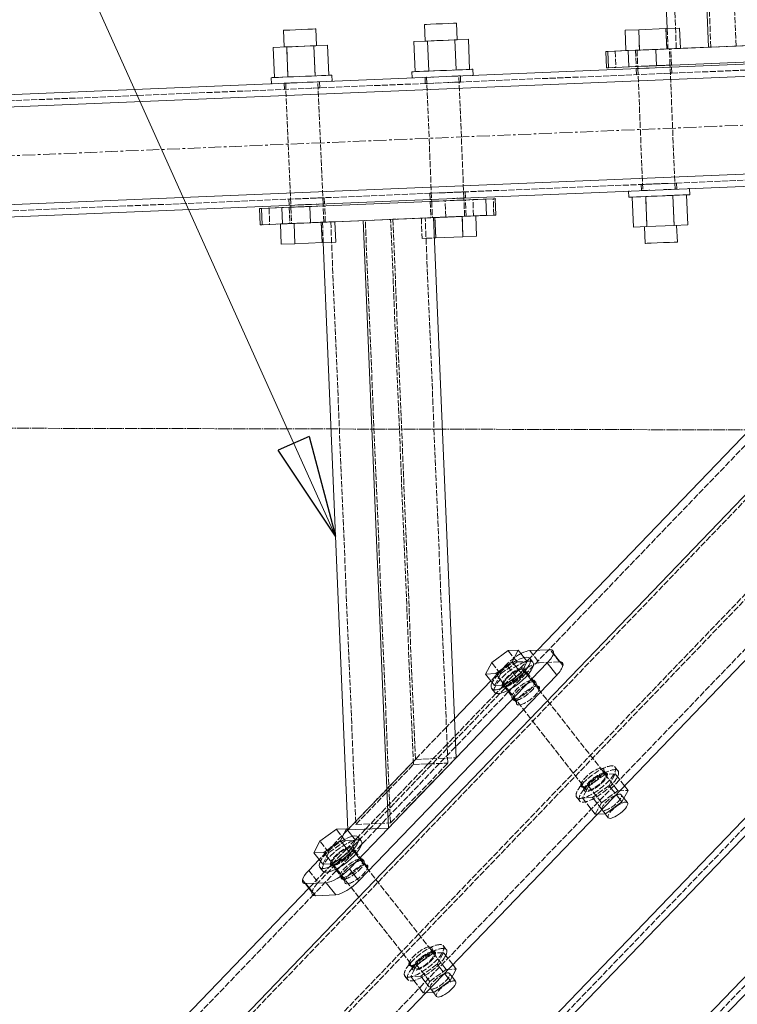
# Model space of a CAD drawing. Header units: millimetres. Extents: x -15129 to 9171, y -18789 to 5877.
# Tile 30 of 256: x -10011 to -9658, y -15051 to -14567. Entities that reach past the tile are written whole.
import ezdxf

# ---------------------------------------------------------------- set-up
doc = ezdxf.new("R2010")
doc.units = ezdxf.units.MM
for name, pattern in [('ACAD_ISO02W100', [15, 12, -3]), ('ACAD_ISO04W100', [30, 24, -3, 0, -3]), ('CENTER', [50.8, 31.75, -6.35, 6.35, -6.35])]:
    doc.linetypes.add(name, pattern=pattern)
for name, color, linetype in [('AS_Belki', 145, 'Continuous'), ('AS_Blachy', 30, 'Continuous'), ('AS_Siatki', 72, 'Continuous'), ('AS_Sruby', 9, 'Continuous')]:
    doc.layers.add(name, color=color, linetype=linetype)

msp = doc.modelspace()

# ---------------------------------------------------------------- linework, layer by layer
at = {"color": 7, "lineweight": 13}
msp.add_line((-9855.63, -14820.94), (-10036.85, -14418.1), dxfattribs=at)
at = {"color": 5, "linetype": 'CENTER', "lineweight": 13, "ltscale": 0.2}
msp.add_line((-12689.39, -14745.59, 38010), (-9311.69, -14604.71), dxfattribs=at)
at = {"color": 0, "linetype": 'ByBlock', "lineweight": -2}
for p, q in [((-9868.55, -14771.92), (-9883.75, -14778.76)), ((-9868.55, -14771.92), (-9855.63, -14820.94)), ((-9855.63, -14820.94), (-9883.75, -14778.76))]:
    msp.add_line(p, q, dxfattribs=at)
at = {"layer": 'AS_Belki', "color": 145, "linetype": 'Continuous', "lineweight": 13, "ltscale": 0.25}
for p, q in [((-9672.28, -14580.72), (-9752.97, -12645.62)), ((-9772.54, -12656.45), (-9692.68, -14571.56)), ((-9414.09, -14578.96), (-11470.05, -14664.71)), ((-9672.28, -14580.72), (-9688.99, -14581.41)), ((-11475.8, -14670.95), (-9407.84, -14584.7)), ((-11473.8, -14718.91), (-9405.84, -14632.66)), ((-9494.3, -14642.35), (-11467.55, -14724.66)), ((-9842.08, -14665.87), (-9829.64, -14964.34)), ((-9796.41, -14929.78), (-9807.47, -14664.43)), ((-9861.65, -14676.69), (-9849.62, -14965.18)), ((-10289.76, -15620.42), (-9435.24, -14731.45)), ((-10285.44, -15624.58), (-9426.76, -14731.28)), ((-9604.06, -14748.41), (-10382.25, -15557.98)), ((-9634.03, -14749.66), (-9756.45, -14877.01)), ((-10286.5, -15694.95), (-9392.15, -14764.55)), ((-10286.5, -15703.61), (-9391.98, -14773.03)), ((-10347.2, -15602.75), (-9569, -14793.18)), ((-9827.14, -14961.75), (-9796.41, -14929.78)), ((-9849.62, -14965.18), (-9829.64, -14964.34)), ((-9829.64, -14964.34), (-9827.14, -14961.75)), ((-9868.72, -14993.81), (-10386.81, -15532.79))]:
    msp.add_line(p, q, dxfattribs=at)
at = {"layer": 'AS_Belki', "color": 84, "linetype": 'ACAD_ISO02W100', "lineweight": 13, "ltscale": 0.25}
for p, q in [((-9671.18, -14580.67), (-9751.87, -12645.58)), ((-9658.75, -14580.15), (-9739.44, -12645.06)), ((-9768.44, -12656.28), (-9688.17, -14581.38)), ((-9692.68, -14571.56), (-9692.26, -14581.55)), ((-9413.96, -14581.95), (-11469.93, -14667.7)), ((-9692.26, -14581.55), (-9692.22, -14581.55)), ((-9691.61, -14581.52), (-9692.22, -14581.55)), ((-9688.99, -14581.41), (-9691.61, -14581.52)), ((-9688.17, -14581.38), (-9686.18, -14581.3)), ((-9686.18, -14581.3), (-9658.75, -14580.15)), ((-9671.18, -14580.67), (-9672.28, -14580.72)), ((-9641.76, -14579.45), (-9658.75, -14580.15)), ((-9707.85, -14591.21), (-9706.95, -14591.17)), ((-9707.09, -14591.18), (-9707.85, -14591.21)), ((-9707.85, -14591.21), (-9707.73, -14594.21)), ((-9706.95, -14591.17), (-9701.49, -14590.94)), ((-9701.49, -14590.94), (-9694.67, -14590.66)), ((-9694.67, -14590.66), (-9690.48, -14590.48)), ((-9694.54, -14593.66), (-9690.35, -14593.48)), ((-9691.24, -14590.52), (-9691.38, -14590.52)), ((-9691.25, -14593.52), (-9691.11, -14593.51)), ((-9690.48, -14590.48), (-9691.24, -14590.52)), ((-9690.35, -14593.48), (-9691.11, -14593.51)), ((-9690.35, -14593.48), (-9690.48, -14590.48)), ((-9880.89, -14598.43), (-9879.99, -14598.39)), ((-9880.12, -14598.39), (-9880.89, -14598.43)), ((-9880.89, -14598.43), (-9880.76, -14601.42)), ((-9880.12, -14598.39), (-9879.67, -14598.38)), ((-9874.53, -14598.16), (-9879.99, -14598.39)), ((-9879.42, -14598.37), (-9879.67, -14598.38)), ((-9866.6, -14597.83), (-9869.87, -14597.96)), ((-9867.7, -14597.88), (-9863.51, -14597.7)), ((-9864.41, -14597.74), (-9866.6, -14597.83)), ((-9864.27, -14597.73), (-9864.41, -14597.74)), ((-9863.51, -14597.7), (-9864.27, -14597.73)), ((-9863.39, -14600.7), (-9863.51, -14597.7)), ((-9811.66, -14595.54), (-9807.47, -14595.36)), ((-9810.77, -14595.5), (-9811.66, -14595.54)), ((-9811.66, -14595.54), (-9811.54, -14598.54)), ((-9810.78, -14598.5), (-9811.54, -14598.54)), ((-9810.64, -14598.5), (-9811.54, -14598.54)), ((-9810.64, -14598.5), (-9805.18, -14598.27)), ((-9800.52, -14598.08), (-9795.06, -14597.85)), ((-9798.48, -14594.99), (-9794.29, -14594.81)), ((-9794.17, -14597.81), (-9798.36, -14597.99)), ((-9794.29, -14594.81), (-9795.19, -14594.85)), ((-9795.06, -14597.85), (-9794.93, -14597.84)), ((-9794.17, -14597.81), (-9794.93, -14597.84)), ((-9794.17, -14597.81), (-9794.29, -14594.81)), ((-9706.83, -14594.17), (-9707.73, -14594.21)), ((-9706.96, -14594.17), (-9707.73, -14594.21)), ((-9879.86, -14601.39), (-9880.76, -14601.42)), ((-9880, -14601.39), (-9880.76, -14601.42)), ((-9863.39, -14600.7), (-9867.58, -14600.87)), ((-9864.29, -14600.74), (-9864.15, -14600.73)), ((-9863.39, -14600.7), (-9864.15, -14600.73)), ((-9863.39, -14600.7), (-9864.15, -14600.73)), ((-9411.71, -14635.91), (-11467.68, -14721.66)), ((-9808.53, -14652.46), (-9792.68, -14651.8)), ((-9796.11, -14651.94), (-9791.91, -14651.77)), ((-9792.68, -14651.8), (-9792.81, -14651.8)), ((-9792.68, -14651.8), (-9791.91, -14651.77)), ((-9791.91, -14651.77), (-9792.68, -14651.8)), ((-9791.79, -14654.76), (-9791.91, -14651.77)), ((-9705.47, -14648.16), (-9704.58, -14648.12)), ((-9704.71, -14648.13), (-9705.47, -14648.16)), ((-9704.71, -14648.13), (-9705.47, -14648.16)), ((-9705.47, -14648.16), (-9705.35, -14651.16)), ((-9705.35, -14651.16), (-9701.16, -14650.98)), ((-9704.45, -14651.12), (-9705.35, -14651.16)), ((-9704.58, -14648.12), (-9699.12, -14647.89)), ((-9699.12, -14647.89), (-9692.29, -14647.61)), ((-9688.87, -14650.47), (-9694.34, -14650.7)), ((-9692.29, -14647.61), (-9688.1, -14647.44)), ((-9692.17, -14650.61), (-9687.98, -14650.43)), ((-9688.86, -14647.47), (-9689, -14647.47)), ((-9687.98, -14650.43), (-9688.87, -14650.47)), ((-9688.86, -14647.47), (-9688.1, -14647.44)), ((-9688.1, -14647.44), (-9688.86, -14647.47)), ((-9687.98, -14650.43), (-9688.1, -14647.44)), ((-9877.61, -14655.34), (-9878.51, -14655.38)), ((-9877.75, -14655.35), (-9878.51, -14655.38)), ((-9878.51, -14655.38), (-9878.39, -14658.37)), ((-9865.33, -14654.83), (-9861.14, -14654.65)), ((-9861.9, -14654.68), (-9862.04, -14654.69)), ((-9861.9, -14654.68), (-9861.14, -14654.65)), ((-9861.14, -14654.65), (-9861.9, -14654.68)), ((-9861.01, -14657.65), (-9861.14, -14654.65)), ((-9808.39, -14652.45), (-9809.29, -14652.49)), ((-9809.29, -14652.49), (-9808.53, -14652.46)), ((-9808.53, -14652.46), (-9809.29, -14652.49)), ((-9809.29, -14652.49), (-9809.16, -14655.49)), ((-9808.26, -14655.45), (-9809.16, -14655.49)), ((-9809.16, -14655.49), (-9808.4, -14655.46)), ((-9798.15, -14655.03), (-9792.69, -14654.8)), ((-9791.79, -14654.76), (-9795.98, -14654.94)), ((-9792.69, -14654.8), (-9792.55, -14654.79)), ((-9792.55, -14654.79), (-9791.79, -14654.76)), ((-9877.49, -14658.34), (-9878.39, -14658.37)), ((-9878.39, -14658.37), (-9877.62, -14658.34)), ((-9874.2, -14658.2), (-9867.37, -14657.91)), ((-9867.37, -14657.91), (-9861.91, -14657.69)), ((-9861.01, -14657.65), (-9865.2, -14657.82)), ((-9861.91, -14657.69), (-9861.77, -14657.68)), ((-9861.77, -14657.68), (-9861.01, -14657.65)), ((-9807.47, -14664.43), (-9855.96, -14666.45)), ((-9828.64, -14961.81), (-9840.99, -14665.82)), ((-9817.38, -14933.14), (-9828.55, -14665.3)), ((-9825.96, -14665.2), (-9827.45, -14665.26)), ((-9827.45, -14665.26), (-9816.39, -14930.61)), ((-9800.4, -14932.43), (-9811.57, -14664.6)), ((-9861.4, -14666.67), (-9862.06, -14666.7)), ((-9862.06, -14666.7), (-9861.65, -14676.69)), ((-9857.97, -14666.53), (-9845.63, -14962.52)), ((-11382.16, -16761.19), (-9433.08, -14733.53)), ((-9603.8, -14750.71), (-10382, -15560.28)), ((-9630.78, -14751.84), (-9761.57, -14887.9)), ((-9394.15, -14770.95), (-11343.23, -16798.61)), ((-10349.6, -15599.69), (-9572.25, -14791.01)), ((-9599.23, -14792.13), (-9814.8, -15016.39)), ((-10377.17, -15604), (-9598.98, -14794.43)), ((-9756.45, -14877.01), (-9760.17, -14880.89)), ((-9760.17, -14880.89), (-9765.76, -14886.7)), ((-9765.76, -14886.7), (-9772.72, -14893.95)), ((-9761.95, -14888.3), (-9768.93, -14895.56)), ((-9761.57, -14887.9), (-9761.95, -14888.3)), ((-9755.37, -14895.83), (-9757.12, -14893.59)), ((-9770.72, -14897.42), (-9804.54, -14932.6)), ((-9776.75, -14898.13), (-9800.79, -14923.14)), ((-9773.12, -14894.36), (-9776.75, -14898.13)), ((-9773.12, -14894.36), (-9773.07, -14894.31)), ((-9772.86, -14894.08), (-9773.07, -14894.31)), ((-9772.72, -14893.95), (-9772.86, -14894.08)), ((-9770.35, -14897.03), (-9770.72, -14897.42)), ((-9768.93, -14895.56), (-9770.35, -14897.03)), ((-9768.4, -14900.38), (-9766.65, -14902.62)), ((-9800.79, -14923.14), (-9810.11, -14932.84)), ((-9849.62, -14965.18), (-9816.39, -14930.61)), ((-9828.64, -14961.81), (-9800.4, -14932.43)), ((-9817.38, -14933.14), (-9800.4, -14932.43)), ((-9816.39, -14930.61), (-9796.41, -14929.78)), ((-9845.63, -14962.52), (-9817.38, -14933.14)), ((-9810.11, -14932.84), (-9840.84, -14964.81)), ((-9804.54, -14932.6), (-9835.28, -14964.58)), ((-9722.07, -14938.36), (-9723.82, -14936.12)), ((-9735.1, -14942.92), (-9733.35, -14945.16)), ((-9845.63, -14962.52), (-9828.64, -14961.81)), ((-9840.84, -14964.81), (-9844.57, -14968.69)), ((-9835.28, -14964.58), (-9842.82, -14972.42)), ((-9845.97, -14970.15), (-9850.15, -14974.49)), ((-9844.57, -14968.69), (-9845.97, -14970.15)), ((-9850.15, -14974.49), (-9857.12, -14981.75)), ((-9845.97, -14975.7), (-9846.35, -14976.09)), ((-9842.82, -14972.42), (-9845.97, -14975.7)), ((-9846.35, -14976.09), (-9853.32, -14983.35)), ((-9855.12, -14985.22), (-9866.24, -14996.79)), ((-9857.52, -14982.16), (-9861.15, -14985.93)), ((-9857.47, -14982.11), (-9857.52, -14982.16)), ((-9857.25, -14981.88), (-9857.47, -14982.11)), ((-9857.12, -14981.75), (-9857.25, -14981.88)), ((-9854.74, -14984.83), (-9855.12, -14985.22)), ((-9853.32, -14983.35), (-9854.74, -14984.83)), ((-9839.77, -14983.63), (-9841.52, -14981.39)), ((-9861.15, -14985.93), (-9868.72, -14993.81)), ((-9852.8, -14988.18), (-9851.05, -14990.42)), ((-9866.24, -14996.79), (-10384.14, -15535.57)), ((-9814.8, -15016.39), (-9823.19, -15025.13)), ((-9806.47, -15026.16), (-9808.22, -15023.92)), ((-9823.19, -15025.13), (-10361.22, -15584.84)), ((-9819.5, -15030.72), (-9817.75, -15032.96))]:
    msp.add_line(p, q, dxfattribs=at)
at = {"layer": 'AS_Belki', "color": 84, "linetype": 'ACAD_ISO02W100', "lineweight": 13, "ltscale": 0.25, "extrusion": (-0.584246, 0.746219, 0.319082)}
for centre in [(16870.54, 1822.31, -5412.57), (16870.54, 1823.22, -5415.26), (16870.54, 1839.55, -5463.76), (16870.54, 1840.45, -5466.46), (16991.12, 1827.77, -5428.77), (16991.12, 1828.67, -5431.47), (16991.12, 1845, -5479.97), (16991.12, 1845.91, -5482.67)]:
    msp.add_circle(centre, 7, dxfattribs=at)
at = {"layer": 'AS_Blachy', "color": 145, "linetype": 'Continuous', "lineweight": 13, "ltscale": 0.25}
for p, q in [((-9698.2, -14581.8), (-9611.67, -14578.19)), ((-9718.18, -14582.63), (-9722.84, -14582.83)), ((-9722.84, -14582.83), (-9721.84, -14582.79)), ((-9722.84, -14582.83), (-9722.5, -14590.82)), ((-9711.85, -14582.37), (-9721.84, -14582.79)), ((-9721.84, -14582.79), (-9721.51, -14590.78)), ((-9718.18, -14582.63), (-9712.9, -14582.41)), ((-9711.85, -14582.37), (-9705.78, -14582.12)), ((-9711.85, -14582.37), (-9711.51, -14590.36)), ((-9707.33, -14582.18), (-9708.23, -14582.22)), ((-9707.46, -14582.19), (-9708.23, -14582.22)), ((-9705.78, -14582.12), (-9698.2, -14581.8)), ((-9705.78, -14582.12), (-9701.87, -14581.95)), ((-9695.04, -14581.67), (-9701.87, -14581.95)), ((-9698.2, -14581.8), (-9697.87, -14589.79)), ((-9690.85, -14581.49), (-9695.04, -14581.67)), ((-9691.61, -14581.52), (-9690.85, -14581.49)), ((-9697.87, -14589.79), (-9611.34, -14586.18)), ((-9722.5, -14590.82), (-9721.51, -14590.78)), ((-9721.51, -14590.78), (-9711.51, -14590.36)), ((-9711.51, -14590.36), (-9705.45, -14590.11)), ((-9705.45, -14590.11), (-9701.42, -14589.94)), ((-9701.42, -14589.94), (-9697.87, -14589.79)), ((-9781.79, -14655.35), (-9868.32, -14658.95)), ((-9808.22, -14656.45), (-9809.12, -14656.49)), ((-9809.12, -14656.49), (-9808.36, -14656.45)), ((-9808.22, -14656.45), (-9802.76, -14656.22)), ((-9795.94, -14655.94), (-9802.76, -14656.22)), ((-9795.94, -14655.94), (-9791.75, -14655.76)), ((-9791.75, -14655.76), (-9792.51, -14655.79)), ((-9788.12, -14655.61), (-9792.24, -14655.78)), ((-9778.13, -14655.19), (-9788.12, -14655.61)), ((-9781.79, -14655.35), (-9777.14, -14655.15)), ((-9781.46, -14663.34), (-9781.79, -14655.35)), ((-9776.8, -14663.15), (-9777.14, -14655.15)), ((-9892.96, -14659.98), (-9888.3, -14659.79)), ((-9892.96, -14659.98), (-9891.96, -14659.94)), ((-9892.96, -14659.98), (-9892.62, -14667.98)), ((-9891.96, -14659.94), (-9881.97, -14659.53)), ((-9891.96, -14659.94), (-9891.62, -14667.93)), ((-9877.58, -14659.34), (-9888.3, -14659.79)), ((-9881.97, -14659.53), (-9875.9, -14659.27)), ((-9881.97, -14659.53), (-9881.63, -14667.52)), ((-9877.45, -14659.34), (-9878.34, -14659.37)), ((-9878.34, -14659.37), (-9877.58, -14659.34)), ((-9875.9, -14659.27), (-9868.32, -14658.96)), ((-9875.9, -14659.27), (-9871.98, -14659.11)), ((-9865.16, -14658.82), (-9871.98, -14659.11)), ((-9868.32, -14658.96), (-9867.98, -14666.95)), ((-9865.16, -14658.82), (-9860.97, -14658.65)), ((-9861.73, -14658.68), (-9860.97, -14658.65)), ((-9867.98, -14666.95), (-9781.46, -14663.34)), ((-9781.46, -14663.34), (-9776.8, -14663.15)), ((-9892.62, -14667.98), (-9891.62, -14667.93)), ((-9891.62, -14667.93), (-9881.63, -14667.52)), ((-9881.63, -14667.52), (-9875.57, -14667.27)), ((-9875.57, -14667.27), (-9871.54, -14667.1)), ((-9871.54, -14667.1), (-9867.98, -14666.95)), ((-9750.23, -14876.75), (-9760.23, -14877.17)), ((-9743.9, -14884.52), (-9748.58, -14878.56)), ((-9751.63, -14883.2), (-9796.41, -14929.78)), ((-9746.96, -14889.17), (-9751.63, -14883.2)), ((-9844.15, -14990.28), (-9746.96, -14889.17)), ((-9779.3, -14892.02), (-9797.2, -14910.65)), ((-9796.41, -14929.78), (-9817.61, -14951.83)), ((-9817.61, -14951.83), (-9829.64, -14964.34)), ((-9849.62, -14965.18), (-9849.75, -14965.32)), ((-9829.64, -14964.34), (-9848.82, -14984.31)), ((-9863.7, -14979.82), (-9868.81, -14985.14)), ((-9848.82, -14984.31), (-9844.15, -14990.28)), ((-9871.87, -14989.78), (-9867.19, -14995.75)), ((-9870.21, -14991.58), (-9860.22, -14991.17)), ((-9865.53, -14997.55), (-9870.21, -14991.58)), ((-9855.54, -14997.14), (-9860.22, -14991.17)), ((-9865.53, -14997.55), (-9855.54, -14997.14))]:
    msp.add_line(p, q, dxfattribs=at)
at = {"layer": 'AS_Blachy', "color": 84, "linetype": 'ACAD_ISO02W100', "lineweight": 13, "ltscale": 0.25}
for p, q in [((-9718.18, -14582.63), (-9717.85, -14590.63)), ((-9708.23, -14582.22), (-9707.89, -14590.21)), ((-9704.04, -14582.04), (-9707.46, -14582.19)), ((-9697.21, -14581.76), (-9704.04, -14582.04)), ((-9697.21, -14581.76), (-9691.75, -14581.53)), ((-9691.61, -14581.52), (-9692.22, -14581.55)), ((-9691.75, -14581.53), (-9691.61, -14581.52)), ((-9690.52, -14589.49), (-9690.85, -14581.49)), ((-9722.5, -14590.82), (-9717.85, -14590.63)), ((-9717.85, -14590.62), (-9697.87, -14589.79)), ((-9706.99, -14590.17), (-9707.89, -14590.21)), ((-9707.89, -14590.21), (-9707.13, -14590.18)), ((-9707.13, -14590.18), (-9703.7, -14590.04)), ((-9705.45, -14590.11), (-9701.53, -14589.95)), ((-9694.71, -14589.66), (-9703.7, -14590.03)), ((-9696.88, -14589.75), (-9691.42, -14589.52)), ((-9694.71, -14589.66), (-9690.52, -14589.49)), ((-9691.42, -14589.52), (-9691.28, -14589.52)), ((-9691.28, -14589.52), (-9690.52, -14589.49)), ((-9809.12, -14656.49), (-9808.79, -14664.48)), ((-9801.77, -14656.18), (-9808.36, -14656.45)), ((-9804.93, -14656.31), (-9808.36, -14656.45)), ((-9802.76, -14656.22), (-9804.93, -14656.31)), ((-9794.19, -14655.86), (-9801.77, -14656.18)), ((-9801.44, -14664.17), (-9801.77, -14656.18)), ((-9798.11, -14656.03), (-9792.65, -14655.8)), ((-9792.24, -14655.78), (-9794.19, -14655.86)), ((-9792.51, -14655.79), (-9792.65, -14655.8)), ((-9791.41, -14663.76), (-9791.75, -14655.76)), ((-9787.79, -14663.6), (-9788.12, -14655.61)), ((-9776.9, -14655.14), (-9778.13, -14655.19)), ((-9777.8, -14663.19), (-9778.13, -14655.19)), ((-9777.14, -14655.15), (-9776.9, -14655.14)), ((-9888.3, -14659.79), (-9887.97, -14667.78)), ((-9878.34, -14659.37), (-9878.01, -14667.37)), ((-9868.32, -14658.95), (-9877.58, -14659.34)), ((-9877.58, -14659.34), (-9874.15, -14659.2)), ((-9867.33, -14658.91), (-9874.15, -14659.2)), ((-9867.33, -14658.91), (-9861.87, -14658.69)), ((-9861.87, -14658.69), (-9861.73, -14658.68)), ((-9860.64, -14666.64), (-9860.97, -14658.65)), ((-9808.79, -14664.48), (-9807.89, -14664.44)), ((-9808.79, -14664.48), (-9808.03, -14664.45)), ((-9804.6, -14664.3), (-9808.03, -14664.45)), ((-9807.89, -14664.44), (-9802.43, -14664.21)), ((-9797.77, -14664.02), (-9804.6, -14664.3)), ((-9802.43, -14664.21), (-9795.6, -14663.93)), ((-9793.86, -14663.86), (-9801.44, -14664.17)), ((-9797.77, -14664.02), (-9792.31, -14663.79)), ((-9791.41, -14663.76), (-9795.6, -14663.93)), ((-9787.79, -14663.6), (-9793.86, -14663.86)), ((-9792.31, -14663.79), (-9792.18, -14663.79)), ((-9792.18, -14663.79), (-9791.41, -14663.76)), ((-9777.8, -14663.19), (-9787.79, -14663.6)), ((-9776.8, -14663.15), (-9777.8, -14663.19)), ((-9887.97, -14667.78), (-9892.62, -14667.98)), ((-9887.97, -14667.78), (-9877.25, -14667.33)), ((-9877.11, -14667.33), (-9878.01, -14667.37)), ((-9878.01, -14667.37), (-9877.25, -14667.34)), ((-9873.82, -14667.19), (-9877.25, -14667.34)), ((-9871.65, -14667.1), (-9877.11, -14667.33)), ((-9876.25, -14667.29), (-9876.01, -14667.28)), ((-9871.65, -14667.1), (-9873.82, -14667.19)), ((-9864.83, -14666.82), (-9871.65, -14667.1)), ((-9867, -14666.91), (-9861.54, -14666.68)), ((-9860.64, -14666.64), (-9864.83, -14666.82)), ((-9861.54, -14666.68), (-9861.4, -14666.67)), ((-9861.4, -14666.67), (-9860.64, -14666.64)), ((-9760.23, -14877.17), (-9755.55, -14883.14)), ((-9745.56, -14882.72), (-9750.23, -14876.75)), ((-9771.62, -14884.03), (-9779.3, -14892.02)), ((-9766.94, -14890), (-9771.62, -14884.03)), ((-9745.56, -14882.72), (-9755.55, -14883.14)), ((-9760.91, -14888.76), (-9762.38, -14886.87)), ((-9757.71, -14892.84), (-9760.91, -14888.76)), ((-9766.94, -14890), (-9864.13, -14991.11)), ((-9773.66, -14893.67), (-9773.32, -14894.1)), ((-9773.32, -14894.1), (-9771.19, -14896.82)), ((-9771.19, -14896.82), (-9768.99, -14899.64)), ((-9797.2, -14910.65), (-9801.14, -14914.74)), ((-9801.14, -14914.74), (-9849.62, -14965.18)), ((-9849.75, -14965.32), (-9863.7, -14979.82)), ((-9845.3, -14976.56), (-9846.78, -14974.67)), ((-9842.11, -14980.64), (-9845.3, -14976.56)), ((-9868.81, -14985.14), (-9864.13, -14991.11)), ((-9858.06, -14981.46), (-9857.72, -14981.9)), ((-9857.72, -14981.9), (-9855.59, -14984.62)), ((-9855.59, -14984.62), (-9853.39, -14987.43))]:
    msp.add_line(p, q, dxfattribs=at)
at = {"layer": 'AS_Blachy', "color": 84, "linetype": 'ACAD_ISO02W100', "lineweight": 13, "ltscale": 0.25, "extrusion": (-0.584246, 0.746219, 0.319082)}
for centre in [(16870.54, 1819.59, -5404.48), (16870.54, 1822.01, -5411.67), (16991.12, 1825.04, -5420.69), (16991.12, 1827.46, -5427.88)]:
    msp.add_circle(centre, 7, dxfattribs=at)
for centre, start, end in [((16865.46, 1818.24, -5400.49), 238.9287, 293.9652), ((16865.46, 1820.66, -5407.68), 203.9652, 293.9652), ((16857.34, 1822.52, -5413.2), 158.9652, 203.9652), ((17004.32, 1826.95, -5426.34), 293.9652, 338.9652)]:
    msp.add_arc(centre, 10, start, end, dxfattribs=at)
at = {"layer": 'AS_Blachy', "color": 145, "linetype": 'Continuous', "lineweight": 13, "ltscale": 0.25, "extrusion": (-0.584246, 0.746219, 0.319082)}
for centre, start, end in [((16865.46, 1818.24, -5400.49), 203.9652, 238.9287), ((16857.34, 1820.1, -5406.02), 113.9652, 203.9652), ((16857.34, 1822.52, -5413.2), 113.9652, 158.9652), ((17004.32, 1824.53, -5419.15), 293.9652, 23.9652), ((16996.19, 1826.39, -5424.68), 23.9652, 113.9652), ((16996.19, 1828.81, -5431.87), 23.9652, 113.9652), ((17004.32, 1826.95, -5426.34), 338.9652, 23.9652)]:
    msp.add_arc(centre, 10, start, end, dxfattribs=at)
at = {"layer": 'AS_Siatki', "color": 20, "linetype": 'ACAD_ISO04W100', "lineweight": 13, "ltscale": 0.25}
msp.add_line((-11691.86, -14764.11), (41.47, -14790.66), dxfattribs=at)
at = {"layer": 'AS_Sruby', "color": 145, "linetype": 'Continuous', "lineweight": 13, "ltscale": 0.25}
for p, q in [((-9810.98, -14569.49), (-9811.98, -14569.53)), ((-9811.98, -14569.53), (-9811.64, -14577.72)), ((-9808.93, -14569.4), (-9810.98, -14569.49)), ((-9806.13, -14569.29), (-9808.93, -14569.4)), ((-9803.02, -14569.16), (-9806.13, -14569.29)), ((-9800.06, -14569.03), (-9803.02, -14569.16)), ((-9797.72, -14568.94), (-9800.06, -14569.03)), ((-9796.34, -14568.88), (-9797.72, -14568.94)), ((-9796.14, -14568.87), (-9796.34, -14568.88)), ((-9795.79, -14577.06), (-9796.14, -14568.87)), ((-9880.2, -14572.38), (-9881.21, -14572.42)), ((-9881.21, -14572.42), (-9880.87, -14580.61)), ((-9878.15, -14572.29), (-9880.2, -14572.38)), ((-9875.35, -14572.17), (-9878.15, -14572.29)), ((-9872.24, -14572.04), (-9875.35, -14572.17)), ((-9869.29, -14571.92), (-9872.24, -14572.04)), ((-9866.94, -14571.82), (-9869.29, -14571.92)), ((-9865.56, -14571.77), (-9866.94, -14571.82)), ((-9865.36, -14571.76), (-9865.56, -14571.77)), ((-9865.02, -14579.95), (-9865.36, -14571.76)), ((-9706.64, -14572.14), (-9713.32, -14572.42)), ((-9713.32, -14572.42), (-9712.9, -14582.41)), ((-9693.27, -14571.59), (-9706.64, -14572.14)), ((-9706.64, -14572.14), (-9706.22, -14582.13)), ((-9686.59, -14571.31), (-9693.27, -14571.59)), ((-9693.27, -14571.59), (-9692.86, -14581.58)), ((-9686.18, -14581.3), (-9686.59, -14571.31)), ((-9810.4, -14577.67), (-9817.08, -14577.95)), ((-9817.08, -14577.95), (-9816.47, -14592.74)), ((-9811.64, -14577.72), (-9810.64, -14577.68)), ((-9810.64, -14577.68), (-9808.58, -14577.6)), ((-9797.04, -14577.11), (-9810.4, -14577.67)), ((-9810.4, -14577.67), (-9809.78, -14592.46)), ((-9808.58, -14577.6), (-9805.79, -14577.48)), ((-9805.79, -14577.48), (-9802.68, -14577.35)), ((-9802.68, -14577.35), (-9799.72, -14577.23)), ((-9799.72, -14577.23), (-9797.38, -14577.13)), ((-9797.38, -14577.13), (-9796, -14577.07)), ((-9790.36, -14576.84), (-9797.04, -14577.11)), ((-9797.04, -14577.11), (-9796.42, -14591.9)), ((-9796, -14577.07), (-9795.79, -14577.06)), ((-9789.74, -14591.62), (-9790.36, -14576.84)), ((-9879.62, -14580.56), (-9886.3, -14580.84)), ((-9886.3, -14580.84), (-9885.69, -14595.62)), ((-9880.87, -14580.61), (-9879.86, -14580.57)), ((-9866.26, -14580), (-9879.62, -14580.56)), ((-9879.62, -14580.56), (-9879.01, -14595.35)), ((-9859.58, -14579.72), (-9866.26, -14580)), ((-9865.22, -14579.96), (-9866.26, -14580)), ((-9866.26, -14580), (-9865.64, -14594.79)), ((-9865.22, -14579.96), (-9865.02, -14579.95)), ((-9858.96, -14594.51), (-9859.58, -14579.72)), ((-9712.9, -14582.41), (-9706.22, -14582.13)), ((-9706.22, -14582.13), (-9692.86, -14581.58)), ((-9692.86, -14581.58), (-9686.18, -14581.3)), ((-9818.06, -14592.8), (-9817.93, -14595.8)), ((-9817.96, -14592.8), (-9818.06, -14592.8)), ((-9817.29, -14592.77), (-9817.96, -14592.8)), ((-9817.29, -14592.77), (-9816.08, -14592.72)), ((-9816.08, -14592.72), (-9814.37, -14592.65)), ((-9814.37, -14592.65), (-9812.23, -14592.56)), ((-9812.23, -14592.56), (-9809.73, -14592.46)), ((-9809.73, -14592.46), (-9806.98, -14592.34)), ((-9806.98, -14592.34), (-9804.08, -14592.22)), ((-9804.08, -14592.22), (-9801.15, -14592.1)), ((-9801.15, -14592.1), (-9798.28, -14591.98)), ((-9798.28, -14591.98), (-9795.61, -14591.87)), ((-9795.61, -14591.87), (-9793.22, -14591.77)), ((-9793.22, -14591.77), (-9791.21, -14591.68)), ((-9791.21, -14591.68), (-9789.66, -14591.62)), ((-9789.66, -14591.62), (-9788.63, -14591.58)), ((-9788.63, -14591.58), (-9788.15, -14591.56)), ((-9788.02, -14594.55), (-9788.15, -14591.56)), ((-9707.13, -14590.18), (-9707.09, -14591.18)), ((-9691.24, -14590.52), (-9691.28, -14589.52)), ((-9887.28, -14595.69), (-9887.15, -14598.69)), ((-9887.18, -14595.69), (-9887.28, -14595.69)), ((-9886.52, -14595.66), (-9887.18, -14595.69)), ((-9885.3, -14595.61), (-9886.52, -14595.66)), ((-9883.59, -14595.54), (-9885.3, -14595.61)), ((-9881.45, -14595.45), (-9883.59, -14595.54)), ((-9878.95, -14595.34), (-9881.45, -14595.45)), ((-9878.95, -14595.34), (-9876.2, -14595.23)), ((-9876.2, -14595.23), (-9873.3, -14595.11)), ((-9873.3, -14595.11), (-9870.37, -14594.99)), ((-9870.37, -14594.99), (-9867.51, -14594.87)), ((-9867.51, -14594.87), (-9864.83, -14594.75)), ((-9864.83, -14594.75), (-9862.44, -14594.65)), ((-9862.44, -14594.65), (-9860.43, -14594.57)), ((-9860.43, -14594.57), (-9858.88, -14594.51)), ((-9858.88, -14594.51), (-9857.85, -14594.46)), ((-9857.85, -14594.46), (-9857.37, -14594.44)), ((-9857.24, -14597.44), (-9857.37, -14594.44)), ((-9711.62, -14651.42), (-9711.49, -14654.42)), ((-9681.58, -14653.17), (-9681.71, -14650.17)), ((-9808.4, -14655.46), (-9808.36, -14656.46)), ((-9792.51, -14655.79), (-9792.55, -14654.79)), ((-9711.49, -14654.42), (-9711.4, -14654.41)), ((-9710.73, -14654.38), (-9711.4, -14654.41)), ((-9709.52, -14654.33), (-9710.73, -14654.38)), ((-9709.9, -14654.35), (-9709.28, -14669.14)), ((-9707.81, -14654.26), (-9709.52, -14654.33)), ((-9705.66, -14654.17), (-9707.81, -14654.26)), ((-9703.17, -14654.07), (-9705.66, -14654.17)), ((-9703.22, -14654.07), (-9702.6, -14668.86)), ((-9700.42, -14653.95), (-9703.17, -14654.07)), ((-9697.52, -14653.83), (-9700.42, -14653.95)), ((-9694.58, -14653.71), (-9697.52, -14653.83)), ((-9691.72, -14653.59), (-9694.58, -14653.71)), ((-9689.04, -14653.48), (-9691.72, -14653.59)), ((-9689.86, -14653.51), (-9689.24, -14668.3)), ((-9686.66, -14653.38), (-9689.04, -14653.48)), ((-9684.65, -14653.3), (-9686.66, -14653.38)), ((-9683.1, -14653.23), (-9684.65, -14653.3)), ((-9682.56, -14668.02), (-9683.17, -14653.23)), ((-9682.06, -14653.19), (-9683.1, -14653.23)), ((-9681.58, -14653.17), (-9682.06, -14653.19)), ((-9877.62, -14658.34), (-9877.58, -14659.34)), ((-9861.73, -14658.68), (-9861.77, -14657.68)), ((-9806.78, -14664.4), (-9806.37, -14674.39)), ((-9793.42, -14663.84), (-9793, -14673.83)), ((-9786.32, -14673.55), (-9786.74, -14663.56)), ((-9879.63, -14667.43), (-9882.69, -14667.56)), ((-9882.69, -14667.56), (-9882.27, -14677.55)), ((-9876.01, -14667.28), (-9875.59, -14677.27)), ((-9862.64, -14666.73), (-9862.22, -14676.72)), ((-9855.54, -14676.44), (-9855.96, -14666.45)), ((-9709.28, -14669.14), (-9702.6, -14668.86)), ((-9703.85, -14668.91), (-9703.5, -14677.1)), ((-9702.6, -14668.86), (-9689.24, -14668.3)), ((-9689.24, -14668.3), (-9682.56, -14668.02)), ((-9688, -14668.25), (-9688.2, -14668.26)), ((-9687.66, -14676.44), (-9688, -14668.25)), ((-9807.05, -14674.42), (-9806.37, -14674.39)), ((-9806.37, -14674.39), (-9793, -14673.83)), ((-9793, -14673.83), (-9786.32, -14673.55)), ((-9882.27, -14677.55), (-9875.59, -14677.27)), ((-9875.59, -14677.27), (-9862.22, -14676.72)), ((-9862.22, -14676.72), (-9855.54, -14676.44)), ((-9703.5, -14677.1), (-9702.5, -14677.06)), ((-9702.5, -14677.06), (-9700.45, -14676.98)), ((-9700.45, -14676.98), (-9697.65, -14676.86)), ((-9697.65, -14676.86), (-9694.54, -14676.73)), ((-9694.54, -14676.73), (-9691.58, -14676.61)), ((-9691.58, -14676.61), (-9689.24, -14676.51)), ((-9689.24, -14676.51), (-9687.86, -14676.45)), ((-9687.86, -14676.45), (-9687.66, -14676.44)), ((-9770.82, -14877.14), (-9778.87, -14883.02)), ((-9765.82, -14876.93), (-9770.82, -14877.14)), ((-9765.82, -14876.93), (-9768.86, -14882.6)), ((-9761.43, -14882.53), (-9765.82, -14876.93)), ((-9778.87, -14883.02), (-9781.91, -14888.68)), ((-9768.86, -14882.6), (-9776.91, -14888.47)), ((-9768.86, -14882.6), (-9764.48, -14888.2)), ((-9764.48, -14888.2), (-9761.43, -14882.53)), ((-9758.64, -14882.8), (-9760.1, -14880.93)), ((-9776.91, -14888.47), (-9781.91, -14888.68)), ((-9781.91, -14888.68), (-9777.53, -14894.28)), ((-9776.91, -14888.47), (-9772.53, -14894.07)), ((-9772.53, -14894.07), (-9764.48, -14888.2)), ((-9778.87, -14895.88), (-9777.41, -14897.74)), ((-9777.53, -14894.28), (-9772.53, -14894.07)), ((-9714.93, -14951.48), (-9711.89, -14945.81)), ((-9711.89, -14945.81), (-9713.61, -14943.62)), ((-9722.98, -14957.35), (-9714.93, -14951.48)), ((-9717.73, -14947.91), (-9714.93, -14951.48)), ((-9712.21, -14951.83), (-9713.94, -14949.62)), ((-9724.7, -14955.16), (-9722.98, -14957.35)), ((-9726.97, -14957.52), (-9722.98, -14957.35)), ((-9723.11, -14957.36), (-9721.59, -14959.3)), ((-9855.22, -14964.94), (-9863.27, -14970.81)), ((-9850.21, -14964.73), (-9855.22, -14964.94)), ((-9850.21, -14964.73), (-9853.26, -14970.4)), ((-9845.83, -14970.33), (-9850.21, -14964.73)), ((-9863.27, -14970.81), (-9866.31, -14976.48)), ((-9853.26, -14970.4), (-9861.31, -14976.27)), ((-9853.26, -14970.4), (-9848.88, -14975.99)), ((-9848.88, -14975.99), (-9845.83, -14970.33)), ((-9843.03, -14970.6), (-9844.5, -14968.73)), ((-9856.93, -14981.87), (-9848.88, -14975.99)), ((-9861.31, -14976.27), (-9866.31, -14976.48)), ((-9866.31, -14976.48), (-9861.93, -14982.08)), ((-9861.31, -14976.27), (-9856.93, -14981.87)), ((-9863.27, -14983.67), (-9861.81, -14985.54)), ((-9861.93, -14982.08), (-9856.93, -14981.87)), ((-9799.33, -15039.27), (-9796.29, -15033.61)), ((-9796.29, -15033.61), (-9798, -15031.42)), ((-9802.13, -15035.71), (-9799.33, -15039.27)), ((-9796.61, -15039.63), (-9798.33, -15037.42)), ((-9809.1, -15042.96), (-9807.38, -15045.15)), ((-9807.38, -15045.15), (-9799.33, -15039.27)), ((-9811.36, -15045.32), (-9807.38, -15045.15)), ((-9807.51, -15045.16), (-9805.99, -15047.1))]:
    msp.add_line(p, q, dxfattribs=at)
at = {"layer": 'AS_Sruby', "color": 84, "linetype": 'ACAD_ISO02W100', "lineweight": 13, "ltscale": 0.25}
for p, q in [((-9811.78, -14569.52), (-9811.98, -14569.53)), ((-9796.14, -14568.87), (-9796.34, -14568.88)), ((-9881, -14572.41), (-9881.21, -14572.42)), ((-9865.36, -14571.76), (-9865.56, -14571.77)), ((-9706.22, -14582.13), (-9706.64, -14572.14)), ((-9692.86, -14581.58), (-9693.27, -14571.59)), ((-9811.64, -14577.72), (-9811.44, -14577.71)), ((-9796, -14577.07), (-9795.79, -14577.06)), ((-9880.87, -14580.61), (-9880.66, -14580.6)), ((-9879.86, -14580.57), (-9879.28, -14580.54)), ((-9879.01, -14595.35), (-9879.62, -14580.56)), ((-9879.28, -14580.54), (-9876.94, -14580.45)), ((-9876.94, -14580.45), (-9873.98, -14580.32)), ((-9873.98, -14580.32), (-9870.87, -14580.19)), ((-9870.87, -14580.19), (-9868.07, -14580.08)), ((-9868.07, -14580.08), (-9866.02, -14579.99)), ((-9865.64, -14594.79), (-9866.26, -14580)), ((-9866.02, -14579.99), (-9865.02, -14579.95)), ((-9707.46, -14582.19), (-9706.46, -14582.14)), ((-9707.26, -14582.18), (-9707.46, -14582.19)), ((-9707.46, -14582.19), (-9707.13, -14590.18)), ((-9707.26, -14582.18), (-9706.22, -14582.13)), ((-9706.46, -14582.14), (-9704.4, -14582.06)), ((-9704.4, -14582.06), (-9701.61, -14581.94)), ((-9701.61, -14581.94), (-9698.5, -14581.81)), ((-9698.5, -14581.81), (-9698.2, -14581.8)), ((-9691.61, -14581.52), (-9691.82, -14581.53)), ((-9691.28, -14589.52), (-9691.61, -14581.52)), ((-9818.06, -14592.8), (-9817.58, -14592.78)), ((-9817.58, -14592.78), (-9817.29, -14592.77)), ((-9809.78, -14592.46), (-9807.45, -14592.36)), ((-9807.45, -14592.36), (-9801.37, -14592.11)), ((-9801.37, -14592.11), (-9797.36, -14591.94)), ((-9797.36, -14591.94), (-9796.42, -14591.9)), ((-9791.45, -14591.69), (-9791.05, -14591.68)), ((-9791.05, -14591.68), (-9789.74, -14591.62)), ((-9788.24, -14591.56), (-9788.91, -14591.59)), ((-9788.15, -14591.56), (-9788.24, -14591.56)), ((-9707.09, -14591.18), (-9704.59, -14651.13)), ((-9688.74, -14650.46), (-9691.24, -14590.52)), ((-9887.28, -14595.69), (-9886.8, -14595.67)), ((-9886.68, -14598.67), (-9887.15, -14598.69)), ((-9887.1, -14598.69), (-9887.15, -14598.69)), ((-9887.1, -14598.69), (-9887.06, -14598.68)), ((-9886.8, -14595.67), (-9885.77, -14595.63)), ((-9885.77, -14595.63), (-9885.69, -14595.62)), ((-9885.69, -14595.62), (-9879.01, -14595.35)), ((-9880.12, -14598.39), (-9877.62, -14658.34)), ((-9880.12, -14598.39), (-9879.92, -14598.39)), ((-9879.01, -14595.35), (-9876.68, -14595.25)), ((-9879.01, -14595.35), (-9878.95, -14595.34)), ((-9864.48, -14597.74), (-9864.27, -14597.73)), ((-9861.77, -14657.68), (-9864.27, -14597.73)), ((-9857.47, -14594.45), (-9858.13, -14594.47)), ((-9857.24, -14597.44), (-9857.72, -14597.46)), ((-9857.37, -14594.44), (-9857.47, -14594.45)), ((-9857.34, -14597.44), (-9857.24, -14597.44)), ((-9817.45, -14595.78), (-9817.93, -14595.8)), ((-9817.93, -14595.8), (-9817.84, -14595.8)), ((-9810.9, -14595.51), (-9810.7, -14595.5)), ((-9810.9, -14595.51), (-9808.4, -14655.46)), ((-9795.26, -14594.85), (-9795.05, -14594.85)), ((-9792.55, -14654.79), (-9795.05, -14594.85)), ((-9788.02, -14594.55), (-9788.5, -14594.57)), ((-9788.12, -14594.56), (-9788.02, -14594.55)), ((-9711.14, -14651.4), (-9711.62, -14651.42)), ((-9711.62, -14651.42), (-9711.52, -14651.41)), ((-9704.38, -14651.12), (-9704.59, -14651.13)), ((-9688.94, -14650.47), (-9688.74, -14650.46)), ((-9681.71, -14650.17), (-9682.19, -14650.19)), ((-9681.8, -14650.18), (-9681.71, -14650.17)), ((-9808.36, -14656.46), (-9808.03, -14664.45)), ((-9792.18, -14663.79), (-9792.51, -14655.79)), ((-9711.01, -14654.4), (-9711.49, -14654.42)), ((-9709.98, -14654.35), (-9711.01, -14654.4)), ((-9709.9, -14654.35), (-9709.98, -14654.35)), ((-9703.22, -14654.07), (-9709.9, -14654.35)), ((-9694.91, -14653.72), (-9703.22, -14654.07)), ((-9700.56, -14653.96), (-9703.22, -14654.07)), ((-9702.6, -14668.86), (-9703.22, -14654.07)), ((-9689.86, -14653.51), (-9694.91, -14653.72)), ((-9690.73, -14653.55), (-9694.91, -14653.72)), ((-9689.86, -14653.51), (-9690.73, -14653.55)), ((-9684.89, -14653.31), (-9689.86, -14653.51)), ((-9689.24, -14668.3), (-9689.86, -14653.51)), ((-9684.48, -14653.29), (-9684.89, -14653.31)), ((-9684.65, -14653.3), (-9684.89, -14653.31)), ((-9683.56, -14653.25), (-9684.65, -14653.3)), ((-9683.17, -14653.23), (-9684.48, -14653.29)), ((-9682.35, -14653.2), (-9683.56, -14653.25)), ((-9681.68, -14653.17), (-9682.35, -14653.2)), ((-9681.68, -14653.17), (-9681.58, -14653.17)), ((-9877.58, -14659.34), (-9877.25, -14667.34)), ((-9861.4, -14666.67), (-9861.73, -14658.68)), ((-9813.46, -14664.68), (-9813.05, -14674.67)), ((-9807.82, -14664.44), (-9808.03, -14664.45)), ((-9806.78, -14664.4), (-9807.47, -14664.43)), ((-9793.42, -14663.84), (-9806.78, -14664.4)), ((-9806.37, -14674.39), (-9806.78, -14664.4)), ((-9786.74, -14663.56), (-9793.42, -14663.84)), ((-9792.38, -14663.8), (-9793.42, -14663.84)), ((-9793, -14673.83), (-9793.42, -14663.84)), ((-9792.18, -14663.79), (-9792.38, -14663.8)), ((-9876.25, -14667.29), (-9882.69, -14667.56)), ((-9876.01, -14667.28), (-9879.63, -14667.43)), ((-9877.25, -14667.34), (-9876.25, -14667.29)), ((-9877.04, -14667.33), (-9877.25, -14667.34)), ((-9874.19, -14667.21), (-9876.25, -14667.29)), ((-9876.01, -14667.28), (-9867.98, -14666.95)), ((-9871.39, -14667.09), (-9874.19, -14667.21)), ((-9868.28, -14666.96), (-9871.39, -14667.09)), ((-9865.33, -14666.84), (-9868.28, -14666.96)), ((-9862.98, -14666.74), (-9865.33, -14666.84)), ((-9862.64, -14666.73), (-9862.98, -14666.74)), ((-9855.96, -14666.45), (-9862.64, -14666.73)), ((-9862.22, -14676.72), (-9862.64, -14666.73)), ((-9861.4, -14666.67), (-9861.6, -14666.68)), ((-9703.64, -14668.9), (-9703.85, -14668.91)), ((-9813.05, -14674.67), (-9811.15, -14674.59)), ((-9811.15, -14674.59), (-9807.05, -14674.42)), ((-9807.05, -14674.42), (-9806.37, -14674.39)), ((-9703.5, -14677.1), (-9703.3, -14677.09)), ((-9687.86, -14676.45), (-9687.66, -14676.44)), ((-9766.44, -14882.74), (-9770.82, -14877.14)), ((-9774.49, -14888.61), (-9778.87, -14883.02)), ((-9774.49, -14888.61), (-9766.44, -14882.74)), ((-9766.44, -14882.74), (-9761.43, -14882.53)), ((-9777.53, -14894.28), (-9774.49, -14888.61)), ((-9762.69, -14887.34), (-9763.33, -14886.53)), ((-9761.27, -14889.17), (-9762.69, -14887.34)), ((-9757.43, -14894.06), (-9761.27, -14889.17)), ((-9772.71, -14894.01), (-9772.66, -14894.08)), ((-9772.66, -14894.08), (-9772.11, -14894.78)), ((-9772.11, -14894.78), (-9770.71, -14896.57)), ((-9770.71, -14896.57), (-9733.55, -14944.03)), ((-9754.84, -14897.37), (-9757.43, -14894.06)), ((-9724.13, -14936.6), (-9754.84, -14897.37)), ((-9723.02, -14938.02), (-9724.13, -14936.6)), ((-9716.86, -14936.15), (-9718.32, -14934.29)), ((-9723.2, -14937.96), (-9731.25, -14943.83)), ((-9723.07, -14937.95), (-9723.2, -14937.96)), ((-9716.89, -14946.02), (-9723.2, -14937.96)), ((-9722.47, -14937.93), (-9723.07, -14937.95)), ((-9722.41, -14937.93), (-9722.47, -14937.93)), ((-9718.2, -14937.75), (-9722.41, -14937.93)), ((-9718.2, -14937.75), (-9721.24, -14943.42)), ((-9717.1, -14939.16), (-9718.2, -14937.75)), ((-9716, -14940.55), (-9717.1, -14939.16)), ((-9713.61, -14943.62), (-9716, -14940.55)), ((-9732.18, -14945.56), (-9734.3, -14949.5)), ((-9733.55, -14944.03), (-9732.4, -14945.5)), ((-9731.25, -14943.83), (-9732.18, -14945.56)), ((-9724.94, -14951.89), (-9731.25, -14943.83)), ((-9721.24, -14943.42), (-9729.29, -14949.29)), ((-9724.94, -14951.89), (-9716.89, -14946.02)), ((-9721.24, -14943.42), (-9720.84, -14943.94)), ((-9720.84, -14943.94), (-9720.13, -14944.84)), ((-9720.13, -14944.84), (-9717.73, -14947.91)), ((-9716.89, -14946.02), (-9711.89, -14945.81)), ((-9737.09, -14949.23), (-9735.63, -14951.1)), ((-9729.29, -14949.29), (-9734.3, -14949.5)), ((-9734.3, -14949.5), (-9727.99, -14957.56)), ((-9729.29, -14949.29), (-9728.84, -14949.87)), ((-9728.84, -14949.87), (-9724.7, -14955.16)), ((-9713.94, -14949.62), (-9715.25, -14947.95)), ((-9727.99, -14957.56), (-9724.94, -14951.89)), ((-9724.63, -14955.42), (-9723.11, -14957.36)), ((-9727.99, -14957.56), (-9726.97, -14957.52)), ((-9850.83, -14970.54), (-9855.22, -14964.94)), ((-9858.88, -14976.41), (-9863.27, -14970.81)), ((-9858.88, -14976.41), (-9850.83, -14970.54)), ((-9850.83, -14970.54), (-9845.83, -14970.33)), ((-9847.09, -14975.14), (-9847.73, -14974.33)), ((-9845.67, -14976.97), (-9847.09, -14975.14)), ((-9861.93, -14982.08), (-9858.88, -14976.41)), ((-9841.83, -14981.86), (-9845.67, -14976.97)), ((-9857.11, -14981.8), (-9857.06, -14981.87)), ((-9857.06, -14981.87), (-9856.51, -14982.58)), ((-9856.51, -14982.58), (-9855.11, -14984.37)), ((-9855.11, -14984.37), (-9817.95, -15031.83)), ((-9839.24, -14985.17), (-9841.83, -14981.86)), ((-9808.53, -15024.4), (-9839.24, -14985.17)), ((-9801.26, -15023.95), (-9802.72, -15022.09)), ((-9807.6, -15025.76), (-9815.65, -15031.63)), ((-9807.41, -15025.82), (-9808.53, -15024.4)), ((-9807.47, -15025.75), (-9807.6, -15025.76)), ((-9801.29, -15033.82), (-9807.6, -15025.76)), ((-9806.87, -15025.73), (-9807.47, -15025.75)), ((-9806.81, -15025.72), (-9806.87, -15025.73)), ((-9802.6, -15025.55), (-9806.81, -15025.72)), ((-9802.6, -15025.55), (-9805.64, -15031.22)), ((-9801.5, -15026.95), (-9802.6, -15025.55)), ((-9800.4, -15028.35), (-9801.5, -15026.95)), ((-9798, -15031.42), (-9800.4, -15028.35)), ((-9816.58, -15033.36), (-9818.69, -15037.3)), ((-9817.95, -15031.83), (-9816.8, -15033.29)), ((-9815.65, -15031.63), (-9816.58, -15033.36)), ((-9809.34, -15039.69), (-9815.65, -15031.63)), ((-9805.64, -15031.22), (-9813.69, -15037.09)), ((-9809.34, -15039.69), (-9801.29, -15033.82)), ((-9805.64, -15031.22), (-9805.23, -15031.74)), ((-9805.23, -15031.74), (-9804.52, -15032.64)), ((-9804.52, -15032.64), (-9802.13, -15035.71)), ((-9801.29, -15033.82), (-9796.29, -15033.61)), ((-9821.49, -15037.03), (-9820.03, -15038.9)), ((-9813.69, -15037.09), (-9818.69, -15037.3)), ((-9818.69, -15037.3), (-9817.18, -15039.23)), ((-9813.69, -15037.09), (-9813.24, -15037.67)), ((-9813.24, -15037.67), (-9811.5, -15039.9)), ((-9798.33, -15037.42), (-9799.64, -15035.75)), ((-9817.18, -15039.23), (-9814.34, -15042.86)), ((-9814.34, -15042.86), (-9812.38, -15045.36)), ((-9812.38, -15045.36), (-9809.34, -15039.69)), ((-9811.5, -15039.9), (-9809.1, -15042.96)), ((-9809.03, -15043.22), (-9807.51, -15045.16)), ((-9812.38, -15045.36), (-9811.36, -15045.32))]:
    msp.add_line(p, q, dxfattribs=at)
at = {"layer": 'AS_Sruby', "color": 84, "linetype": 'ACAD_ISO02W100', "lineweight": 13, "ltscale": 0.25, "extrusion": (-0.584246, 0.746219, 0.319082)}
for centre, radius in [((16870.54, 1819.59, -5404.48), 6), ((16870.54, 1840.45, -5466.46), 12), ((16870.54, 1841.21, -5468.7), 12), ((16870.54, 1840.45, -5466.46), 6), ((16870.54, 1844.47, -5478.4), 6), ((16991.12, 1825.04, -5420.69), 6), ((16991.12, 1845.91, -5482.67), 12), ((16991.12, 1846.67, -5484.91), 12), ((16991.12, 1845.91, -5482.67), 6), ((16991.12, 1849.93, -5494.61), 6)]:
    msp.add_circle(centre, radius, dxfattribs=at)
at = {"layer": 'AS_Sruby', "color": 145, "linetype": 'Continuous', "lineweight": 13, "ltscale": 0.25, "extrusion": (-0.584246, 0.746219, 0.319082)}
for centre, radius, start, end in [((16870.54, 1818.83, -5402.24), 12, 326.2786, 213.7144), ((16870.54, 1819.59, -5404.48), 12, 1.4652, 181.4652), ((16870.54, 1846.05, -5483.07), 6, 1.4652, 181.4652), ((16991.12, 1824.29, -5418.44), 12, 326.2786, 213.7144), ((16991.12, 1825.04, -5420.69), 12, 1.4652, 181.4652), ((16991.12, 1851.5, -5499.28), 6, 1.4652, 181.4652)]:
    msp.add_arc(centre, radius, start, end, dxfattribs=at)
at = {"layer": 'AS_Sruby', "color": 84, "linetype": 'ACAD_ISO02W100', "lineweight": 13, "ltscale": 0.25, "extrusion": (-0.584246, 0.746219, 0.319082)}
for centre, radius, start, end in [((16870.54, 1818.83, -5402.24), 12, 213.7144, 326.2786), ((16870.54, 1819.59, -5404.48), 12, 181.4652, 1.4652), ((16870.54, 1846.05, -5483.07), 6, 181.4652, 1.4652), ((16991.12, 1824.29, -5418.44), 12, 213.7144, 326.2786), ((16991.12, 1825.04, -5420.69), 12, 181.4652, 1.4652), ((16991.12, 1851.5, -5499.28), 6, 181.4652, 1.4652)]:
    msp.add_arc(centre, radius, start, end, dxfattribs=at)

doc.saveas('drawing.dxf')
